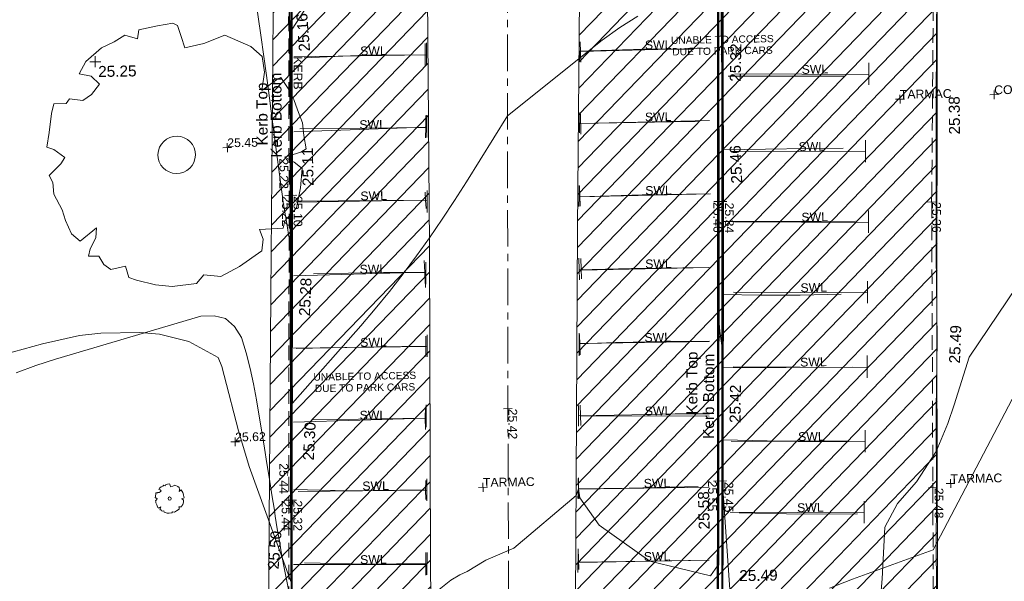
# Model space of a CAD drawing. Header units: millimetres. Extents: x -287732 to 520720, y -88450 to 287754.
# Tile 127 of 256: x -246548 to -212884, y 130532 to 149743. Entities that reach past the tile are written whole.
import ezdxf

# ---------------------------------------------------------------- set-up
doc = ezdxf.new("R2010")
doc.units = ezdxf.units.MM
for name, pattern in [('IMPORT-CENTER _6_', [2000, 1250, -250, 250, -250]), ('IMPORT-DASHED _2_', [750, 500, -250]), ('IMPORT-UG_ELEC_STREET LIGHTING_QLB2 _2_', [2700, 1500, -300, 0, -250, 150, -300, 0, -200])]:
    doc.linetypes.add(name, pattern=pattern)
for name, color, linetype, lineweight, true_color in [('00_TOPO_KERB_BOTTOM', 1, 'Continuous', 9, 0xff0000), ('00_TOPO_KERB_TOP', 7, 'Continuous', 9, 0xa500a5), ('00_TOPO_LEVEL_SPOT', 7, 'Continuous', 9, 0x666666), ('00_TOPO_ROAD_MARKING_WHITE_CONTINUOUS', 7, 'Continuous', 9, 0x999999), ('00_TOPO_ROAD_MARKING_WHITE_DASH', 7, 'Continuous', 9, 0x999999), ('00_TOPO_ROAD_MARKING_YELLOW_CONTINUOUS', 40, 'Continuous', 9, 0xffbf00), ('01_DTM_CONTOUR_MNR', 7, 'Continuous', 9, 0xa5a552), ('12333-PUM-2D-U-0001-C01 - Rev2_REVIT IMPORT_dwg', 7, 'Continuous', 9, 0x767676), ('CONTOURS_INDEX', 4, 'Continuous', 9, 0x00ffff), ('CONTOURS_MINOR', 7, 'Continuous', 9, 0x00a5a5), ('KERB_BOTTOM', 7, 'Continuous', 9, 0x0000a5), ('KERB_BOTTOM_LVL', 7, 'Continuous', 9, 0x0000a5), ('KERB_BOTTOM_TXT', 7, 'Continuous', 9, 0x0000a5), ('KERB_TOP', 2, 'Continuous', 9, 0xffff00), ('KERB_TOP_LVL', 2, 'Continuous', 9, 0xffff00), ('MARKINGS_WHITE_LINE', 7, 'Continuous', 9, 0xc0c0c0), ('MARKINGS_WHITE_LINE_TXT', 7, 'Continuous', 9, 0xc0c0c0), ('PUM-UNABLE TO SURVEY', 190, 'Continuous', 9, 0x7f00ff), ('ROAD_CROWNLINE', 7, 'IMPORT-CENTER _6_', 9, 0xa500a5), ('ROAD_CROWNLINE_LVL', 7, 'Continuous', 9, 0xa500a5), ('SPOT_HEIGHTS_LVL', 7, 'Continuous', 9, 0x00a500), ('TREE', 7, 'Continuous', 9, 0x00a500)]:
    doc.layers.add(name, color=color, linetype=linetype, lineweight=lineweight, true_color=true_color)
for name, color, linetype, lineweight in [('00_TOPO_SURFACE', 7, 'Continuous', 9), ('CHANGE_OF_SURFACE', 7, 'IMPORT-DASHED _2_', 9), ('CHANGE_OF_SURFACE_LVL', 7, 'Continuous', 9), ('Text', 7, 'Continuous', 9), ('TEXT_TXT', 7, 'Continuous', 9)]:
    doc.layers.add(name, color=color, linetype=linetype, lineweight=lineweight)
doc.styles.add('Arial_1', font='arial.ttf', dxfattribs={"height": 250})
doc.styles.add('Arial_3', font='arial.ttf', dxfattribs={"height": 300})
doc.styles.add('Swis721 Lt BT_2', font='swissl.ttf', dxfattribs={"height": 375})

# ---------------------------------------------------------------- blocks, each defined once
blk = doc.blocks.new('12333-PUM-2D-U-0001-C01 - Rev2_REVIT IMPORT_dwg_MM-2077200-Site Location Plan Proposed')
at = {"layer": '00_TOPO_LEVEL_SPOT', "color": 254, "true_color": 0xcccccc, "flags": 128}
for points in [[(0, -500), (0, 0), (-500, 0)], [(500, 0), (0, 0), (0, 500)]]:
    blk.add_lwpolyline(points, dxfattribs=at)
blk = doc.blocks.new('12333-PUM-2D-U-0001-C01 - Rev2_REVIT IMPORT_dwg_MGS62954_T2_Galway_ITM_3d_Rev1-2077680-Site Location Plan Proposed')
at = {"layer": '00_TOPO_KERB_BOTTOM', "color": 254, "true_color": 0xcccccc, "flags": 128}
for points in [[(533667020, 725690066), (533667091, 725695023), (533667168, 725700001), (533667247, 725704364), (533667292, 725707682), (533667319, 725711907)], [(533681963, 725712446), (533681892, 725707713), (533681769, 725700271), (533681638, 725692734), (533681555, 725688763)], [(533681727, 725660504), (533681153, 725660502), (533681177, 725661375), (533681299, 725665774), (533681346, 725668584), (533681457, 725674865), (533681560, 725679707), (533681698, 725686986), (533682056, 725707130), (533682109, 725712430)]]:
    blk.add_lwpolyline(points, dxfattribs=at)
at = {"layer": '00_TOPO_KERB_TOP', "color": 254, "true_color": 0xcccccc, "flags": 128}
for points in [[(533666998, 725690066), (533667070, 725695023), (533667147, 725700001), (533667226, 725704364), (533667271, 725707682), (533667290, 725711909)], [(533681985, 725712445), (533681914, 725707713), (533681790, 725700270), (533681660, 725692734), (533681577, 725688762)], [(533681713, 725660482), (533681131, 725660480), (533681155, 725661376), (533681278, 725665775), (533681324, 725668584), (533681436, 725674865), (533681538, 725679708), (533681676, 725686986), (533681956, 725702702), (533682035, 725707130), (533682060, 725712430)]]:
    blk.add_lwpolyline(points, dxfattribs=at)
at = {"layer": '00_TOPO_ROAD_MARKING_WHITE_CONTINUOUS', "color": 254, "true_color": 0xcccccc}
for p, q in [((533677180, 725708370), (533677170, 725707710)), ((533671900, 725708000), (533671900, 725707630)), ((533677150, 725705940), (533677130, 725705240)), ((533671880, 725705520), (533671870, 725705160)), ((533671830, 725703030), (533671820, 725703300)), ((533677080, 725703050), (533677060, 725702720)), ((533671760, 725700560), (533671750, 725700970)), ((533677040, 725700560), (533677040, 725700210)), ((533671750, 725698040), (533671750, 725697680)), ((533671690, 725695580), (533671690, 725695190)), ((533671660, 725693120), (533671660, 725692790)), ((533676880, 725693070), (533676860, 725692740)), ((533676840, 725690950), (533676810, 725690200)), ((533671620, 725690600), (533671620, 725690210))]:
    blk.add_line(p, q, dxfattribs=at)
at = {"layer": '00_TOPO_ROAD_MARKING_WHITE_CONTINUOUS', "color": 254, "true_color": 0xcccccc, "flags": 128}
for points in [[(533671910, 725708390), (533671900, 725708000), (533669870, 725708020), (533667760, 725707970)], [(533677175, 725708040), (533679390, 725708060), (533681090, 725708040)], [(533671890, 725705920), (533671880, 725705520), (533669860, 725705530), (533667570, 725705540)], [(533677139, 725705560), (533680340, 725705560), (533681200, 725705560)], [(533677090, 725703440), (533677080, 725703050), (533679240, 725703080), (533681510, 725703080)], [(533671840, 725702750), (533671830, 725703030), (533669570, 725703040), (533667410, 725703040)], [(533677040, 725700950), (533677040, 725700560), (533678830, 725700570), (533681460, 725700560)], [(533671780, 725700040), (533671760, 725700560), (533670350, 725700580), (533667960, 725700580)], [(533671760, 725698380), (533671750, 725698040), (533670100, 725698040), (533667314, 725698040)], [(533677000, 725698390), (533677000, 725698030), (533676990, 725697610)], [(533677000, 725698030), (533678240, 725698050), (533680060, 725698050), (533681450, 725698040)], [(533671700, 725695960), (533671690, 725695580), (533669410, 725695580), (533667840, 725695580)], [(533676940, 725695920), (533676930, 725695560), (533676920, 725695210)], [(533676930, 725695560), (533678750, 725695560), (533680230, 725695570), (533681410, 725695550)], [(533671670, 725693440), (533671660, 725693120), (533669030, 725693140), (533667159, 725693209)], [(533676890, 725693440), (533676880, 725693070), (533678620, 725693060), (533680980, 725693070)], [(533671630, 725690980), (533671620, 725690600), (533669610, 725690620), (533667470, 725690700)], [(533676824, 725690560), (533679280, 725690550), (533681260, 725690550)]]:
    blk.add_lwpolyline(points, dxfattribs=at)
at = {"layer": '00_TOPO_ROAD_MARKING_WHITE_DASH', "color": 254, "true_color": 0xcccccc, "flags": 128}
for points in [[(533682250, 725707090), (533684640, 725707050), (533686220, 725707020)], [(533682047, 725704575), (533683480, 725704570), (533684930, 725704570), (533686140, 725704560)], [(533682024, 725702119), (533683080, 725702100), (533685340, 725702070), (533686520, 725702060)], [(533681923, 725699622), (533683230, 725699580), (533684580, 725699560), (533685980, 725699570)], [(533686310, 725697060), (533684060, 725697090), (533681878, 725697114)], [(533686100, 725694540), (533683360, 725694600), (533681834, 725694656)], [(533686410, 725692050), (533684520, 725692070), (533682360, 725692150)]]:
    blk.add_lwpolyline(points, dxfattribs=at)
at = {"layer": '00_TOPO_SURFACE', "color": 254, "true_color": 0xcccccc, "flags": 128}
for points in [[(533689400, 725708460), (533689530, 725713500), (533689570, 725717780), (533689630, 725721010), (533689594, 725721193)], [(533689400, 725708460), (533689340, 725705780), (533689300, 725703360), (533689250, 725700870), (533689230, 725697950), (533689160, 725695570), (533689120, 725692690), (533689070, 725690690), (533689060, 725688810), (533688960, 725688000), (533688720, 725687020), (533688350, 725686130), (533688010, 725685540), (533687530, 725684860), (533687060, 725684400), (533686670, 725684150), (533685510, 725683650), (533684240, 725683230), (533681625, 725683131)]]:
    blk.add_lwpolyline(points, dxfattribs=at)
at = {"layer": '01_DTM_CONTOUR_MNR', "color": 254, "true_color": 0xcccccc, "flags": 128}
for points in [[(533671605, 725689351), (533672472, 725690018), (533672773, 725690191), (533673034, 725690304), (533673619, 725690647), (533673679, 725690687), (533674640, 725691070), (533676799, 725692842), (533676880, 725693070), (533676929, 725692753), (533677569, 725691814), (533679280, 725690550), (533681350, 725690016), (533681590, 725690350), (533681627, 725691863), (533681646, 725692730), (533681685, 725694805), (533681726, 725696880), (533681738, 725697587), (533681770, 725698910), (533681814, 725698371), (533681870, 725697880), (533681845, 725696493), (533681844, 725696270), (533681839, 725696091), (533681804, 725693318), (533682010, 725689202)], [(533687168, 725689406), (533687212, 725689812), (533687333, 725691578), (533687778, 725692373), (533688445, 725693103), (533689140, 725694130), (533689554, 725695077), (533689775, 725695719), (533690320, 725697340), (533692330, 725700210)], [(533643900, 725689934), (533644650, 725691340), (533646650, 725692340), (533648650, 725693340), (533649817, 725695340), (533650219, 725695771), (533650773, 725696201), (533651910, 725696722), (533654650, 725697340), (533656650, 725697841), (533657317, 725698007), (533658650, 725698340), (533659915, 725698605), (533660650, 725698672), (533661982, 725698672), (533662650, 725698605), (533663650, 725698340), (533664650, 725697777), (533664767, 725697464), (533664842, 725697156), (533665295, 725695255), (533665641, 725694028), (533667000, 725690070)]]:
    blk.add_lwpolyline(points, dxfattribs=at)
at = {"xscale": 0.375, "yscale": 0.375, "zscale": 0.375}
blk.add_blockref('12333-PUM-2D-U-0001-C01 - Rev2_REVIT IMPORT_dwg_MM-2077200-Site Location Plan Proposed', (533660620, 725707960), dxfattribs=at)
at = {"layer": '00_TOPO_KERB_BOTTOM', "color": 251, "true_color": 0x666666, "char_height": 375, "attachment_point": 1, "line_spacing_factor": 1.005062, "style": 'Swis721 Lt BT_2'}
for s, insert, width, rotation in [('25.32', (533682299, 725706901), 1495.9, 87.9624), ('Kerb Bottom', (533666567, 725704573), 3414.46, 89.3255), ('25.11', (533667635, 725703585), 1495.9, 90), ('Kerb Bottom', (533681173, 725694701), 3414.46, 88.8815), ('25.42', (533682088, 725695230), 1495.9, 88.3213), ('25.30', (533667478, 725694216), 1495.9, 85.9626)]:
    blk.add_mtext(s, dxfattribs=dict(at, insert=insert, width=width, rotation=rotation))
at = {"layer": '00_TOPO_KERB_TOP', "color": 251, "true_color": 0x666666, "char_height": 375, "attachment_point": 1, "line_spacing_factor": 1.005062, "style": 'Swis721 Lt BT_2'}
for s, insert, width, rotation in [('25.16', (533667596, 725708176), 1495.9, 93.3919), ('Kerb Top', (533666089, 725705000), 2493.17, 89.3255), ('25.46', (533682294, 725703407), 1495.9, 91.8621), ('25.28', (533667432, 725699150), 1495.9, 86.4215), ('Kerb Top', (533680618, 725695542), 2493.17, 88.8815), ('25.58', (533680971, 725691598), 1495.9, 90.2163), ('25.50', (533666210, 725690522), 1495.9, 84.331)]:
    blk.add_mtext(s, dxfattribs=dict(at, insert=insert, width=width, rotation=rotation))
at = {"layer": '00_TOPO_LEVEL_SPOT', "insert": (533660715, 725707813), "char_height": 375, "width": 1495.9, "attachment_point": 1, "line_spacing_factor": 1.005062, "style": 'Swis721 Lt BT_2'}
blk.add_mtext('25.25', dxfattribs=at)
at = {"layer": '00_TOPO_ROAD_MARKING_YELLOW_CONTINUOUS', "color": 251, "true_color": 0x666666, "insert": (533682330, 725690187), "char_height": 375, "width": 1495.9, "attachment_point": 1, "line_spacing_factor": 1.005062, "style": 'Swis721 Lt BT_2'}
blk.add_mtext('25.49', dxfattribs=at)
at = {"layer": '00_TOPO_SURFACE', "color": 251, "true_color": 0x666666, "char_height": 375, "width": 1495.9, "attachment_point": 1, "line_spacing_factor": 1.005062, "style": 'Swis721 Lt BT_2'}
for s, insert, rotation in [('25.38', (533689763, 725704961), 89.4488), ('25.49', (533689625, 725697142), 86.8182)]:
    blk.add_mtext(s, dxfattribs=dict(at, insert=insert, rotation=rotation))
blk = doc.blocks.new('12333-PUM-2D-U-0001-C01 - Rev2_REVIT IMPORT_dwg_SPOT-2077713-Site Location Plan Proposed')
at = {"layer": 'Text', "color": 253, "true_color": 0xaaaaaa}
for p, q in [((-500, 0), (500, 0)), ((0, 500), (0, -500))]:
    blk.add_line(p, q, dxfattribs=at)
blk = doc.blocks.new('12333-PUM-2D-U-0001-C01 - Rev2_REVIT IMPORT_dwg_TREE_1-V235-Site Location Plan Proposed')
at = {"layer": 'TREE', "color": 9, "true_color": 0xaae1aa, "flags": 128}
blk.add_lwpolyline([(-230.614, 433.535), (-189.325, 457.704), (-140.987, 443.605), (-135.952, 477.845), (-64.451, 491.944), (-6.042, 500), (11.078, 490.937), (25.176, 449.648), (38.268, 405.337), (110.775, 421.45), (190.332, 451.662), (289.023, 406.344), (331.319, 368.077), (339.376, 308.661), (327.291, 238.167), (388.721, 281.47), (400.806, 286.506), (430.01, 240.181), (449.144, 202.92), (461.229, 162.638), (479.355, 113.293), (484.391, 64.955), (492.447, 13.595), (471.299, 1.511), (409.869, -15.609), (445.116, -35.75), (475.327, -59.919), (468.278, -133.434), (451.158, -208.963), (406.848, -258.308), (399.799, -285.498), (310.171, -289.527), (323.263, -326.788), (317.221, -371.098), (230.614, -428.499), (160.121, -465.76), (94.663, -457.704), (66.465, -489.93), (-26.183, -500), (-89.627, -492.951), (-161.128, -473.817), (-190.332, -462.739), (-201.41, -419.436), (-257.805, -431.521), (-283.988, -412.387), (-302.115, -380.161), (-341.39, -379.154), (-334.34, -351.964), (-313.192, -310.675), (-309.164, -272.407), (-372.608, -321.752), (-404.834, -293.555), (-426.989, -242.195), (-438.066, -201.913), (-469.285, -141.49), (-472.306, -97.18), (-485.398, -69.99), (-440.081, -26.687), (-424.975, -2.518), (-466.264, 28.701), (-492.447, 37.764), (-482.377, 93.152), (-472.306, 165.66), (-463.243, 201.913), (-416.918, 201.913), (-403.827, 220.04), (-353.474, 211.984), (-319.235, 235.146), (-289.023, 273.414), (-320.242, 304.632), (-365.559, 314.703), (-339.376, 361.027), (-277.946, 411.38)], close=True, dxfattribs=at)
blk = doc.blocks.new('12333-PUM-2D-U-0001-C01 - Rev2_REVIT IMPORT_dwg_SPOT-2077769-Site Location Plan Proposed')
at = {"layer": 'CHANGE_OF_SURFACE_LVL', "color": 253, "true_color": 0xaaaaaa}
for p, q in [((-500, 0), (500, 0)), ((0, 500), (0, -500))]:
    blk.add_line(p, q, dxfattribs=at)
blk = doc.blocks.new('12333-PUM-2D-U-0001-C01 - Rev2_REVIT IMPORT_dwg_SPOT-V272-Site Location Plan Proposed')
at = {"layer": 'KERB_BOTTOM_LVL', "color": 9, "true_color": 0xaaaae1}
for p, q in [((-500, 0), (500, 0)), ((0, 500), (0, -500))]:
    blk.add_line(p, q, dxfattribs=at)
blk = doc.blocks.new('12333-PUM-2D-U-0001-C01 - Rev2_REVIT IMPORT_dwg_SPOT-2077810-Site Location Plan Proposed')
at = {"layer": 'KERB_TOP_LVL', "color": 51, "true_color": 0xffffaa}
for p, q in [((-500, 0), (500, 0)), ((0, 500), (0, -500))]:
    blk.add_line(p, q, dxfattribs=at)
blk = doc.blocks.new('12333-PUM-2D-U-0001-C01 - Rev2_REVIT IMPORT_dwg_SPOT-2077774-Site Location Plan Proposed')
at = {"layer": 'ROAD_CROWNLINE_LVL', "color": 254, "true_color": 0xe1aae1}
for p, q in [((-500, 0), (500, 0)), ((0, 500), (0, -500))]:
    blk.add_line(p, q, dxfattribs=at)
blk = doc.blocks.new('12333-PUM-2D-U-0001-C01 - Rev2_REVIT IMPORT_dwg_SPOT-2077775-Site Location Plan Proposed')
at = {"layer": 'SPOT_HEIGHTS_LVL', "color": 9, "true_color": 0xaae1aa}
for p, q in [((-500, 0), (500, 0)), ((0, 500), (0, -500))]:
    blk.add_line(p, q, dxfattribs=at)
blk = doc.blocks.new('12333-PUM-2D-U-0001-C01 - Rev2_REVIT IMPORT_dwg-1620468-Site Location Plan Proposed')
at = {"layer": 'PUM-UNABLE TO SURVEY', "true_color": 0xffffd4}
h = blk.add_hatch(dxfattribs=at)
h.set_pattern_fill('FP_7', style=0, pattern_type=2)
h.set_pattern_definition([(45, (17806.85, 71259.64), (-441.942, 441.942), [])])
h.paths.add_polyline_path([(30061, 27760), (30456, 39449), (30533, 50623), (30585, 62474), (30708, 75050), (30853, 85624), (30968, 97010), (31259, 114210), (19365, 114631), (4354, 114760), (4389, 108427), (17157, 108318), (26261, 108435), (25725, 96363), (25402, 84043), (25100, 71572), (25029, 58626), (24920, 45261), (24821, 38014), (24564, 37097), (24378, 36217), (20238, 32661), (5660, 33301), (5349, 28242), (24233, 27869)])
h.paths.add_polyline_path([(25887, 27906), (25925, 28364), (26420, 28287), (26414, 27906)])
h.paths.add_polyline_path([(24820, 113860), (24827, 114241), (25392, 114241), (25385, 113860)])
h = blk.add_hatch(dxfattribs=at)
h.set_pattern_fill('FP_9', style=0, pattern_type=2)
h.set_pattern_definition([(45, (41634.35, 69554.64), (-441.942, 441.942), [])])
h.paths.add_polyline_path([(37524, 27750), (39719, 27734), (40542, 44739), (43956, 44452), (45297, 43875), (45942, 43357), (47453, 44739), (47563, 52799), (47921, 67000), (48138, 81555), (48562, 104775), (48297, 103601), (47929, 102488), (47053, 100891), (45417, 99175), (44013, 98203), (42941, 97754), (41983, 97456), (41128, 97333), (41324, 111276), (36515, 111376), (36230, 97556), (35929, 86121), (35491, 66994), (35043, 48528), (34714, 32297), (35058, 31026), (35949, 29460), (36787, 28355), (37497, 27772)])
h.paths.add_polyline_path([(40898, 44975), (41020, 51147), (43184, 51147), (43067, 44975), (40904, 44975)])
at = {"layer": 'CHANGE_OF_SURFACE', "color": 253, "true_color": 0xaaaaaa, "flags": 128}
for points in [[(25433, 49544), (25684, 64532), (25731, 67669), (25896, 76996), (26087, 87422), (26299, 101632), (26411, 109424), (26456, 111762), (30295, 111709), (30412, 111779), (30498, 111892), (30558, 111996), (30674, 112266), (30747, 112480), (30791, 112708), (30794, 113020), (30763, 113357), (30681, 113597), (30356, 114091), (28929, 114138), (25761, 114211), (25754, 113572), (24661, 113575), (24666, 114349), (24746, 114348)], [(47322, 42013), (47786, 67274), (48052, 86810), (48499, 104462)]]:
    blk.add_lwpolyline(points, dxfattribs=at)
at = {"layer": 'CONTOURS_INDEX', "color": 131, "true_color": 0xaaffff, "flags": 128}
blk.add_lwpolyline([(26319, 96482), (26288, 93099), (27265, 94553)], dxfattribs=at)
at = {"layer": 'CONTOURS_MINOR', "color": 254, "true_color": 0xaae1e1, "flags": 128}
for points in [[(24405, 99251), (25202, 92996), (25313, 92103), (25422, 91209), (25526, 90315), (25627, 89420), (25788, 87965), (25807, 87798), (25827, 87630), (25848, 87463), (25870, 87296), (25885, 87184), (25912, 86987), (25940, 86789), (25969, 86591), (25998, 86394), (26058, 85999), (26073, 85999), (26138, 85999), (26117, 83947), (26111, 83340), (26104, 82734), (26098, 82128), (26091, 81522), (26078, 80309), (28459, 82920), (28966, 83492), (29462, 84074), (29941, 84669), (30410, 85274), (30863, 85890), (31307, 86512), (31737, 87144), (32159, 87782), (33598, 90009), (36881, 92539), (37490, 92964), (38121, 93348)], [(44329, 73664), (45115, 73964), (47888, 74919), (50682, 80017)], [(16653, 81516), (17326, 81750), (18008, 81959), (23000, 83342), (23452, 83349), (23842, 83244), (24139, 82971), (24375, 82586), (24523, 82059), (24654, 81528), (24761, 80992), (24852, 80452), (25094, 78792), (25170, 78260), (25246, 77728), (25321, 77195), (25395, 76662), (25424, 76455), (25485, 76026), (25550, 75598), (25619, 75170), (25690, 74743), (25838, 73889)]]:
    blk.add_lwpolyline(points, dxfattribs=at)
at = {"layer": 'KERB_BOTTOM', "color": 9, "true_color": 0xaaaae1, "flags": 128}
for points in [[(25440, 42937), (25803, 64530), (25850, 67667), (26014, 76994), (26206, 87420), (26417, 101630), (26530, 109422), (26572, 111642), (30327, 111590), (30492, 111689), (30597, 111826), (30665, 111942), (30785, 112224), (30861, 112450), (30910, 112696), (30912, 113025), (30879, 113382), (30789, 113650), (30421, 114208), (28932, 114256), (25639, 114331), (25633, 113690), (24780, 113693), (24785, 114348)], [(40530, 65891), (40754, 77392), (40935, 86952), (41094, 97370)], [(41129, 111275), (40986, 101954), (40758, 86955), (40577, 77395), (40353, 65895), (40131, 54656), (39988, 49448), (39943, 42479)]]:
    blk.add_lwpolyline(points, dxfattribs=at)
at = {"layer": 'KERB_TOP', "color": 51, "true_color": 0xffffaa, "flags": 128}
for points in [[(25811, 67668), (25976, 76994), (26167, 87421), (26378, 101631), (26491, 109423), (26534, 111681), (30316, 111628), (30466, 111718), (30565, 111847), (30630, 111960), (30749, 112237), (30824, 112459), (30871, 112700), (30874, 113024), (30841, 113374), (30754, 113633), (30399, 114170), (28931, 114218), (25677, 114292), (25672, 113652), (24741, 113654), (24746, 114348), (24785, 114348)], [(40491, 65892), (40722, 77393), (40896, 86953), (41055, 97407)], [(41013, 101954), (40785, 86955), (40611, 77395), (40380, 65894)]]:
    blk.add_lwpolyline(points, dxfattribs=at)
at = {"layer": 'MARKINGS_WHITE_LINE', "color": 254, "true_color": 0xeaeaea}
for p, q in [((30881, 92557), (30867, 91803)), ((36130, 92498), (36139, 91800)), ((26333, 92159), (30873, 92147)), ((40545, 92208), (36134, 92167)), ((41393, 91308), (45972, 91204)), ((30843, 90078), (30829, 89324)), ((36092, 90038), (36102, 89340)), ((26286, 89587), (30779, 89677)), ((40500, 89737), (36097, 89707)), ((41242, 88668), (45822, 88565)), ((36026, 87578), (36036, 86880)), ((26242, 87216), (30808, 87170)), ((30815, 87505), (30801, 86751)), ((40499, 87219), (36031, 87200)), ((41299, 86256), (45878, 86152)), ((30720, 85054), (30706, 84300)), ((36026, 85089), (36036, 84392)), ((26195, 84665), (30714, 84711)), ((40409, 84704), (36032, 84693)), ((41223, 83843), (45803, 83739)), ((30720, 82566), (30706, 81812)), ((35932, 82488), (35941, 81790)), ((26149, 82198), (30713, 82175)), ((40363, 82176), (35936, 82186)), ((41167, 81298), (45746, 81194)), ((30645, 80172), (30631, 79418)), ((35913, 80075), (35923, 79378)), ((26102, 79665), (30637, 79724)), ((40317, 79625), (35918, 79708)), ((41054, 78753), (45633, 78650)), ((30626, 77646), (30612, 76892)), ((35800, 77568), (35810, 76870)), ((26218, 77293), (30619, 77254)), ((40273, 77191), (35805, 77200)), ((40978, 76321), (45558, 76218)), ((30589, 75120), (30574, 74366)), ((35762, 75155), (35772, 74458)), ((26012, 74792), (30581, 74719)), ((40227, 74693), (35769, 74693))]:
    blk.add_line(p, q, dxfattribs=at)
at = {"layer": 'MARKINGS_WHITE_LINE', "color": 254, "true_color": 0xeaeaea, "flags": 128}
for points in [[(45980, 91605), (45972, 91204), (45966, 90851)], [(45829, 88966), (45822, 88565), (45815, 88212)], [(45886, 86553), (45878, 86152), (45872, 85799)], [(45810, 84140), (45803, 83739), (45796, 83386)], [(45754, 81595), (45746, 81194), (45740, 80841)], [(45641, 79050), (45633, 78650), (45627, 78296)], [(45565, 76619), (45558, 76218), (45551, 75865)]]:
    blk.add_lwpolyline(points, dxfattribs=at)
at = {"layer": 'PUM-UNABLE TO SURVEY', "color": 7, "true_color": 0xffffd4, "flags": 128}
for points in [[(30585, 62474), (30704, 74816), (30853, 85624), (30968, 97010), (31259, 114210), (19365, 114631), (4354, 114760), (4389, 108427), (17157, 108318), (26261, 108435), (25725, 96363), (25402, 84043), (25100, 71572)], [(35491, 66994), (35929, 86121), (36275, 99277), (36515, 111376), (41324, 111276), (41128, 97333), (41983, 97456), (42941, 97754), (44013, 98203), (45417, 99175), (47053, 100891), (47929, 102488), (48297, 103601), (48562, 104775), (48138, 81555), (47921, 67000)]]:
    blk.add_lwpolyline(points, dxfattribs=at)
at = {"layer": 'ROAD_CROWNLINE', "color": 254, "true_color": 0xe1aae1, "flags": 128}
blk.add_lwpolyline([(33014, 49544), (33440, 79997), (33992, 114159)], dxfattribs=at)
at = {"layer": 'TREE', "color": 9, "true_color": 0xaae1aa}
for centre, major_axis, ratio in [((22269, 88876), (-640, 22), 0.999944), ((21823, 77123), (-54.6, 1.3), 0.992465)]:
    blk.add_ellipse(centre, major_axis=major_axis, ratio=ratio, dxfattribs=at)
for name, p in [('12333-PUM-2D-U-0001-C01 - Rev2_REVIT IMPORT_dwg_MGS62954_T2_Galway_ITM_3d_Rev1-2077680-Site Location Plan Proposed', (-533641080, -725615854)), ('12333-PUM-2D-U-0001-C01 - Rev2_REVIT IMPORT_dwg_TREE_1-V235-Site Location Plan Proposed', (21823, 77123))]:
    blk.add_blockref(name, p)
for name, p, xscale, yscale, zscale in [('12333-PUM-2D-U-0001-C01 - Rev2_REVIT IMPORT_dwg_TREE_1-V235-Site Location Plan Proposed', (22269, 88876), 9, 9, 9), ('12333-PUM-2D-U-0001-C01 - Rev2_REVIT IMPORT_dwg_SPOT-2077713-Site Location Plan Proposed', (50253, 90443), 0.3, 0.3, 0.3), ('12333-PUM-2D-U-0001-C01 - Rev2_REVIT IMPORT_dwg_SPOT-2077713-Site Location Plan Proposed', (47027, 90346), 0.3, 0.3, 0.3), ('12333-PUM-2D-U-0001-C01 - Rev2_REVIT IMPORT_dwg_SPOT-2077775-Site Location Plan Proposed', (24005, 89090), 0.3, 0.3, 0.3), ('12333-PUM-2D-U-0001-C01 - Rev2_REVIT IMPORT_dwg_SPOT-2077769-Site Location Plan Proposed', (26087, 87422), 0.3, 0.3, 0.3), ('12333-PUM-2D-U-0001-C01 - Rev2_REVIT IMPORT_dwg_SPOT-2077810-Site Location Plan Proposed', (26167, 87421), 0.3, 0.3, 0.3), ('12333-PUM-2D-U-0001-C01 - Rev2_REVIT IMPORT_dwg_SPOT-V272-Site Location Plan Proposed', (26206, 87420), 0.3, 0.3, 0.3), ('12333-PUM-2D-U-0001-C01 - Rev2_REVIT IMPORT_dwg_SPOT-V272-Site Location Plan Proposed', (40758, 86955), 0.3, 0.3, 0.3), ('12333-PUM-2D-U-0001-C01 - Rev2_REVIT IMPORT_dwg_SPOT-2077810-Site Location Plan Proposed', (40896, 86953), 0.3, 0.3, 0.3), ('12333-PUM-2D-U-0001-C01 - Rev2_REVIT IMPORT_dwg_SPOT-2077769-Site Location Plan Proposed', (48052, 86810), 0.3, 0.3, 0.3), ('12333-PUM-2D-U-0001-C01 - Rev2_REVIT IMPORT_dwg_SPOT-2077774-Site Location Plan Proposed', (33440, 79997), 0.3, 0.3, 0.3), ('12333-PUM-2D-U-0001-C01 - Rev2_REVIT IMPORT_dwg_SPOT-2077775-Site Location Plan Proposed', (24098, 79023), 0.3, 0.3, 0.3), ('12333-PUM-2D-U-0001-C01 - Rev2_REVIT IMPORT_dwg_SPOT-2077713-Site Location Plan Proposed', (32543, 77321), 0.3, 0.3, 0.3), ('12333-PUM-2D-U-0001-C01 - Rev2_REVIT IMPORT_dwg_SPOT-V272-Site Location Plan Proposed', (40577, 77395), 0.3, 0.3, 0.3), ('12333-PUM-2D-U-0001-C01 - Rev2_REVIT IMPORT_dwg_SPOT-2077810-Site Location Plan Proposed', (40722, 77393), 0.3, 0.3, 0.3), ('12333-PUM-2D-U-0001-C01 - Rev2_REVIT IMPORT_dwg_SPOT-2077769-Site Location Plan Proposed', (25896, 76996), 0.3, 0.3, 0.3), ('12333-PUM-2D-U-0001-C01 - Rev2_REVIT IMPORT_dwg_SPOT-2077810-Site Location Plan Proposed', (25976, 76994), 0.3, 0.3, 0.3), ('12333-PUM-2D-U-0001-C01 - Rev2_REVIT IMPORT_dwg_SPOT-V272-Site Location Plan Proposed', (26014, 76994), 0.3, 0.3, 0.3), ('12333-PUM-2D-U-0001-C01 - Rev2_REVIT IMPORT_dwg_SPOT-2077769-Site Location Plan Proposed', (47919, 77042), 0.3, 0.3, 0.3), ('12333-PUM-2D-U-0001-C01 - Rev2_REVIT IMPORT_dwg_SPOT-2077713-Site Location Plan Proposed', (48529, 77170), 0.3, 0.3, 0.3)]:
    blk.add_blockref(name, p, dxfattribs=dict(xscale=xscale, yscale=yscale, zscale=zscale))
at = {"layer": 'CHANGE_OF_SURFACE_LVL', "char_height": 300, "width": 1256.11, "attachment_point": 1, "rotation": 268.9468, "line_spacing_factor": 0.941778, "style": 'Arial_3'}
for s, insert in [('25.22', (26080, 88691)), ('25.36', (48367, 86804)), ('25.44', (25896, 78261)), ('25.48', (48280, 77028))]:
    blk.add_mtext(s, dxfattribs=dict(at, insert=insert))
at = {"layer": 'KERB_BOTTOM_LVL', "char_height": 300, "width": 1256.11, "attachment_point": 1, "rotation": 268.9468, "line_spacing_factor": 0.941778, "style": 'Arial_3'}
for s, insert in [('25.10', (26540, 87392)), ('25.34', (41283, 86910)), ('25.45', (41098, 77360)), ('25.32', (26352, 76982))]:
    blk.add_mtext(s, dxfattribs=dict(at, insert=insert))
at = {"layer": 'KERB_BOTTOM_TXT', "insert": (26623, 92171), "char_height": 300, "width": 1362.62, "attachment_point": 1, "rotation": 268.9468, "line_spacing_factor": 0.941778, "style": 'Arial_3'}
blk.add_mtext('KERB', dxfattribs=at)
at = {"layer": 'KERB_TOP_LVL', "char_height": 300, "width": 1256.11, "attachment_point": 1, "rotation": 268.9468, "line_spacing_factor": 0.941778, "style": 'Arial_3'}
for s, insert in [('25.22', (26150, 87404)), ('25.46', (40889, 86935)), ('25.55', (40542, 77411)), ('25.44', (25953, 76989))]:
    blk.add_mtext(s, dxfattribs=dict(at, insert=insert))
at = {"layer": 'MARKINGS_WHITE_LINE_TXT', "char_height": 300, "width": 1083.49, "attachment_point": 1, "line_spacing_factor": 0.941778, "style": 'Arial_3'}
for insert in [(28603, 92468), (38340, 92503), (43683, 91571), (28533, 89947), (38298, 90037), (43532, 88932), (38265, 87525), (28525, 87508), (43589, 86519), (28454, 85003), (38220, 85014), (43513, 84106), (28431, 82501), (38150, 82496), (43457, 81561), (28369, 80009), (38118, 79982), (43343, 79016), (28418, 77588), (38039, 77511), (43268, 76585), (28297, 75070), (37998, 75008)]:
    blk.add_mtext('SWL', dxfattribs=dict(at, insert=insert))
at = {"layer": 'PUM-UNABLE TO SURVEY', "color": 51, "true_color": 0xffff7f, "char_height": 250, "width": 4156.5, "attachment_point": 2, "line_spacing_factor": 0.941778, "style": 'Arial_1'}
for insert in [(40990, 92621), (28567, 81319)]:
    blk.add_mtext('UNABLE TO ACCESS\\PDUE TO PARK CARS', dxfattribs=dict(at, insert=insert))
at = {"layer": 'ROAD_CROWNLINE_LVL', "insert": (33755, 79991), "char_height": 300, "width": 1256.11, "attachment_point": 1, "rotation": 269.0744, "line_spacing_factor": 0.941778, "style": 'Arial_3'}
blk.add_mtext('25.42', dxfattribs=at)
at = {"layer": 'SPOT_HEIGHTS_LVL', "char_height": 300, "width": 1256.11, "attachment_point": 1, "line_spacing_factor": 0.941778, "style": 'Arial_3'}
for s, insert in [('25.45', (24005, 89405)), ('25.62', (24098, 79338))]:
    blk.add_mtext(s, dxfattribs=dict(at, insert=insert))
at = {"layer": 'TEXT_TXT', "char_height": 300, "attachment_point": 1, "line_spacing_factor": 0.941778, "style": 'Arial_3'}
for s, insert, width in [('TARMAC', (47027, 90661), 2108.21), ('CONC', (50253, 90758), 1469.14), ('TARMAC', (32543, 77636), 2108.21), ('TARMAC', (48529, 77485), 2108.21)]:
    blk.add_mtext(s, dxfattribs=dict(at, insert=insert, width=width))

msp = doc.modelspace()

# ---------------------------------------------------------------- block references
at = {"layer": '12333-PUM-2D-U-0001-C01 - Rev2_REVIT IMPORT_dwg', "color": 254, "linetype": 'IMPORT-UG_ELEC_STREET LIGHTING_QLB2 _2_', "true_color": 0xffd4d4, "rotation": 0.9999999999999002}
msp.add_blockref('12333-PUM-2D-U-0001-C01 - Rev2_REVIT IMPORT_dwg-1620468-Site Location Plan Proposed', (-261895, 55870), dxfattribs=at)

doc.saveas('drawing.dxf')
